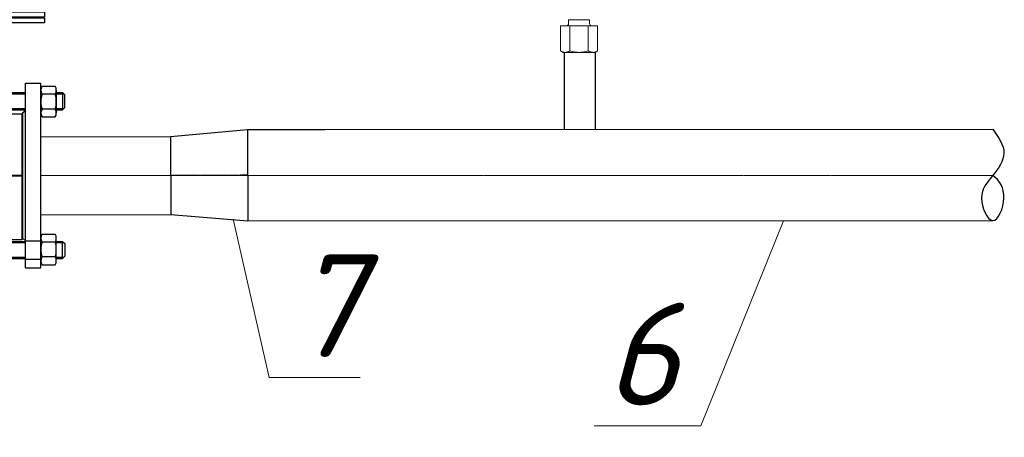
# Model space of a CAD drawing. Header units: inches. Extents: x 8001 to 766003, y -84601 to 563258.
# Tile 139 of 169: x 503930 to 507771, y 181446 to 183074. Entities that reach past the tile are written whole.
import ezdxf
from ezdxf import colors
from ezdxf.entities.mleader import LeaderData, LeaderLine
from ezdxf.math import Vec2, Vec3

# ---------------------------------------------------------------- set-up
doc = ezdxf.new("R2010")
doc.units = ezdxf.units.IN
doc.header["$MEASUREMENT"] = 0
doc.linetypes.add('ОСЕВАЯ', pattern=[2, 1.25, -0.25, 0.25, -0.25])
for name, color, linetype in [('GSI_MCH_FI_TEXT', 7, 'Continuous'), ('GSI_MCH_FORMAT', 7, 'Continuous'), ('GSI_MCH_PL_DCW_B1', 170, 'Continuous'), ('PV-EC', 7, 'Continuous'), ('ТХ_Оси труб.', 3, 'ОСЕВАЯ')]:
    doc.layers.add(name, color=color, linetype=linetype)
doc.styles.add('ISOPEUR', font='isocpeui.ttf')

# ---------------------------------------------------------------- blocks, each defined once
blk = doc.blocks.new('*U1272')
at = {"linetype": 'ByBlock'}
for p, q in [((261.87, 206.4, 264.96), (165.46, 206.4, 364.83)), ((165.46, 206.4, 328.64), (165.46, 182.4, 332.77)), ((261.87, 206.4, 264.96), (261.87, 182.4, 264.96)), ((261.87, 182.4, 264.96), (165.46, 182.4, 364.83)), ((86.77, 159.14, 31.23), (-3.23, 159.14, 31.23)), ((-3.23, 159.14, 31.23), (-3.23, 154.4, 31.23)), ((86.77, 154.4, 31.23), (-3.23, 154.4, 31.23)), ((86.77, 159.14, 31.23), (86.77, 154.4, 31.23)), ((86.77, 153.51, 31.24), (-3.23, 153.51, 31.24)), ((-3.23, 153.51, 31.24), (-3.23, 148.77, 31.24)), ((86.77, 148.77, 31.24), (-3.23, 148.77, 31.24)), ((86.77, 153.51, 31.24), (86.77, 148.77, 31.24)), ((-1.11, 87.04), (-13.89, 87.04)), ((0, -90), (0, 90)), ((15, 90), (0, 90)), ((15, -90), (15, 90)), ((68.36, -90), (68.36, 90)), ((68.36, 90), (83.36, 90)), ((83.36, -90), (83.36, 90)), ((84.47, 87.04), (97.25, 87.04)), ((-15, 83.28), (-15, 61.01)), ((0, 83.28), (0, 61.01)), ((83.36, 83.28), (83.36, 61.01)), ((98.36, 83.28), (98.36, 61.01)), ((18, 61), (15, 63.5)), ((18, 61), (18, -61)), ((65.36, 61), (68.36, 63.5)), ((65.36, 61), (65.36, -61)), ((-1.11, 57.14), (-13.89, 57.14)), ((84.47, 57.14), (97.25, 57.14)), ((-1.11, -57.14), (-13.89, -57.14)), ((84.47, -57.14), (97.25, -57.14)), ((-15, -83.28), (-15, -61.01)), ((0, -83.28), (0, -61.01)), ((18, -61), (15, -63.5)), ((65.36, -61), (68.36, -63.5)), ((68.36, -63.5), (83.36, -63.5)), ((83.36, -83.28), (83.36, -61.01)), ((98.36, -83.28), (98.36, -61.01)), ((68.36, -81.5), (83.36, -81.5)), ((-1.11, -87.04), (-13.89, -87.04)), ((15, -90), (0, -90)), ((68.36, -90), (83.36, -90)), ((84.47, -87.04), (97.25, -87.04))]:
    blk.add_line(p, q, dxfattribs=at)
for p, q in [((62.38, 187.67, 87.25), (28.62, 187.67, 206.23)), ((70.96, 168.03, -39.38), (20.04, 168.03, 31.14)), ((31.78, 143.69, 31.24), (51.58, 143.69, 31.24)), ((31.78, 80.82, 31.24), (31.78, 143.69, 31.24)), ((51.58, 143.69, 31.24), (51.58, 80.82, 31.24)), ((38.38, 94.35, -102.49), (44.98, 94.35, -102.49)), ((38.38, 93.43, -102.25), (44.98, 93.43, -102.25)), ((38.38, 93.33, -132.53), (44.98, 93.33, -132.53)), ((38.38, 92.63, -101.98), (44.98, 92.63, -101.98)), ((38.38, 92.54, -101.94), (44.98, 92.54, -101.94)), ((38.38, 91.87, -101.62), (44.98, 91.87, -101.62)), ((38.38, 91.77, -133.15), (44.98, 91.77, -133.15)), ((38.38, 91.17, -132.12), (44.98, 91.17, -132.12)), ((38.38, 91.05, -132.12), (44.98, 91.05, -132.12)), ((38.38, 90.53, -100.61), (44.98, 90.53, -100.61)), ((38.38, 90.42, -134.15), (44.98, 90.42, -134.15)), ((38.38, 89.37, -99.5), (44.98, 89.37, -99.5)), ((38.38, 89.26, -135.26), (44.98, 89.26, -135.26)), ((38.38, 78.83, -82.23), (44.98, 78.83, -82.23)), ((38.38, 78.61, -152.46), (44.98, 78.61, -152.46)), ((38.38, 77.67, -81.11), (44.98, 77.67, -81.11)), ((38.38, 77.44, -153.57), (44.98, 77.44, -153.57)), ((38.38, 77.03, -132.13), (44.98, 77.03, -132.13)), ((38.38, 76.8, -80.4), (44.98, 76.8, -80.4)), ((38.38, 76.33, -80.11), (44.98, 76.33, -80.11)), ((38.38, 76.09, -154.56), (44.98, 76.09, -154.56)), ((38.38, 75.57, -79.75), (44.98, 75.57, -79.75)), ((38.38, 75.33, -94.76), (44.98, 75.33, -94.76)), ((38.38, 75, -90.55), (44.98, 75, -90.55)), ((38.38, 74.84, -144.08), (44.98, 74.84, -144.08)), ((38.38, 74.77, -79.48), (44.98, 74.77, -79.48)), ((38.38, 74.53, -155.18), (44.98, 74.53, -155.18)), ((38.38, 73.22, -79.07), (44.98, 73.22, -79.07)), ((38.38, 72.97, -155.58), (44.98, 72.97, -155.58)), ((38.38, 70.52, -100.29), (44.98, 70.52, -100.29)), ((38.38, 70.42, -134.31), (44.98, 70.42, -134.31)), ((18.68, -62.74, 0.2), (18.68, 60.26, -0.19)), ((18.68, 60.26, 267.04), (31.78, 60.26, 296.29)), ((31.78, 50.36, 31.24), (31.78, 64.18, 31.24)), ((38.38, 64.97, -86.77), (44.98, 64.97, -86.77)), ((38.38, 64.79, -147.8), (44.98, 64.79, -147.8)), ((38.38, 61.94, -101.94), (44.98, 61.94, -101.94)), ((38.38, 61.86, -132.61), (44.98, 61.86, -132.61)), ((38.38, 61.47, -98.19), (44.98, 61.47, -98.19)), ((38.38, 61.38, -98.08), (44.98, 61.38, -98.08)), ((38.38, 61, -101.34), (44.98, 61, -101.34)), ((38.38, 60.91, -133.2), (44.98, 60.91, -133.2)), ((38.38, 60.57, -101.99), (44.98, 60.57, -101.99)), ((38.38, 60.48, -96.51), (44.98, 60.48, -96.51)), ((38.38, 60.48, -96.51), (44.98, 60.48, -96.51)), ((38.38, 60.47, -96.48), (44.98, 60.47, -96.48)), ((38.38, 60.36, -138.03), (44.98, 60.36, -138.03)), ((38.38, 60.14, -100.64), (44.98, 60.14, -100.64)), ((38.38, 60.05, -133.9), (44.98, 60.05, -133.9)), ((38.38, 58.61, -96.58), (44.98, 58.61, -96.58)), ((38.38, 58.48, -137.98), (44.98, 58.48, -137.98)), ((51.58, 64.18, 31.24), (51.58, 50.36, 31.24)), ((51.58, 60.26, 265.04), (64.7, 60.26, 264.87)), ((64.7, 60.26, -0.19), (64.7, -62.74, 0.2)), ((18.68, 54.81, 264.89), (18.02, 54.81, 264.89)), ((18.02, 54.81, -0.18), (18.02, -57.3, 0.18)), ((51.58, 50.36, 31.24), (31.78, 50.36, 31.24)), ((38.38, 53.36, -79.01), (44.98, 53.36, -79.01)), ((38.38, 53.12, -155.52), (44.98, 53.12, -155.52)), ((38.38, 52.68, -132.13), (44.98, 52.68, -132.13)), ((38.38, 52.45, -132.13), (44.98, 52.45, -132.13)), ((38.38, 52, -78.86), (44.98, 52, -78.86)), ((38.38, 51.76, -155.66), (44.98, 51.76, -155.66)), ((38.38, 51.34, -78.68), (44.98, 51.34, -78.68)), ((38.38, 51.1, -132.13), (44.98, 51.1, -132.13)), ((38.38, 50.7, -78.44), (44.98, 50.7, -78.44)), ((38.38, 50.45, -156.07), (44.98, 50.45, -156.07)), ((65.36, 54.81, 264.89), (64.7, 54.81, 264.89)), ((65.36, -57.3, 0.18), (65.36, 54.81, -0.18)), ((38.38, 46.77, -76.69), (44.98, 46.77, -76.69)), ((38.38, 46.52, -157.79), (44.98, 46.52, -157.79)), ((38.38, 44.46, -132.13), (44.98, 44.46, -132.13)), ((38.38, 44.2, -132.13), (44.98, 44.2, -132.13)), ((38.38, 42.03, -72.87), (44.98, 42.03, -72.87)), ((38.38, 41.76, -161.57), (44.98, 41.76, -161.57)), ((38.38, 39.54, -71.18), (44.98, 39.54, -71.18)), ((38.38, 39.25, -71.01), (44.98, 39.25, -71.01)), ((38.38, 36.9, -69.61), (44.98, 36.9, -69.61)), ((38.38, 36.62, -164.8), (44.98, 36.62, -164.8)), ((38.38, 36.17, -69.85), (44.98, 36.17, -69.85)), ((38.38, 35.91, -69.93), (44.98, 35.91, -69.93)), ((38.38, 35.42, -70.04), (44.98, 35.42, -70.04)), ((38.38, 35.14, -164.35), (44.98, 35.14, -164.35)), ((38.38, 34.64, -70.17), (44.98, 34.64, -70.17)), ((38.38, 34.36, -70.2), (44.98, 34.36, -70.2)), ((38.38, 33.9, -174.56), (44.98, 33.9, -174.56)), ((64.7, 0.16, 59.02), (18.68, 0.16, 59.02)), ((18.68, -0.11, -25.66), (64.7, -0.11, -25.66)), ((38.38, -33.84, 234.58), (44.98, -33.84, 234.58)), ((38.38, -34.32, 224.25), (44.98, -34.32, 224.25)), ((38.38, -34.57, 224.28), (44.98, -34.57, 224.28)), ((38.38, -35.08, 224.38), (44.98, -35.08, 224.38)), ((38.38, -35.34, 224.44), (44.98, -35.34, 224.44)), ((38.38, -35.82, 222.99), (44.98, -35.82, 222.99)), ((38.38, -36.09, 224.66), (44.98, -36.09, 224.66)), ((38.38, -36.56, 224.82), (44.98, -36.56, 224.82)), ((38.38, -36.84, 129.63), (44.98, -36.84, 129.63)), ((38.38, -39.19, 220.94), (44.98, -39.19, 220.94)), ((38.38, -39.48, 220.75), (44.98, -39.48, 220.75)), ((38.38, -41.7, 221.6), (44.98, -41.7, 221.6)), ((38.38, -41.97, 132.9), (44.98, -41.97, 132.9)), ((38.38, -44.13, 219.78), (44.98, -44.13, 219.78)), ((38.38, -44.4, 219.56), (44.98, -44.4, 219.56)), ((38.38, -46.45, 217.82), (44.98, -46.45, 217.82)), ((38.38, -46.71, 136.72), (44.98, -46.71, 136.72)), ((18.02, -57.3, 264.95), (18.68, -57.3, 264.95)), ((38.38, -50.39, 216.1), (44.98, -50.39, 216.1)), ((38.38, -50.64, 138.46), (44.98, -50.64, 138.46)), ((38.38, -51.02, 215.86), (44.98, -51.02, 215.86)), ((38.38, -51.28, 215.78), (44.98, -51.28, 215.78)), ((38.38, -51.7, 215.68), (44.98, -51.7, 215.68)), ((38.38, -51.94, 138.89), (44.98, -51.94, 138.89)), ((38.38, -52.37, 215.58), (44.98, -52.37, 215.58)), ((38.38, -52.63, 215.56), (44.98, -52.63, 215.56)), ((38.38, -53.06, 215.54), (44.98, -53.06, 215.54)), ((38.38, -53.3, 139.03), (44.98, -53.3, 139.03)), ((64.7, -57.3, 264.95), (65.36, -57.3, 264.95)), ((31.78, -62.74, 264.96), (18.68, -62.74, 264.96)), ((31.78, -62.74, 295.46), (31.78, -64.18, 294.03)), ((38.38, -58.42, 198.01), (44.98, -58.42, 198.01)), ((38.38, -58.55, 156.6), (44.98, -58.55, 156.6)), ((38.38, -59.98, 193.92), (44.98, -59.98, 193.92)), ((38.38, -60.11, 195.32), (44.98, -60.11, 195.32)), ((38.38, -60.3, 198.06), (44.98, -60.3, 198.06)), ((38.38, -60.42, 156.54), (44.98, -60.42, 156.54)), ((38.38, -60.51, 215.57), (44.98, -60.51, 215.57)), ((38.38, -60.85, 193.22), (44.98, -60.85, 193.22)), ((38.38, -60.94, 161.37), (44.98, -60.94, 161.37)), ((38.38, -61.33, 165.07), (44.98, -61.33, 165.07)), ((38.38, -61.39, 165.35), (44.98, -61.39, 165.35)), ((38.38, -61.8, 192.63), (44.98, -61.8, 192.63)), ((38.38, -61.88, 161.97), (44.98, -61.88, 161.97)), ((38.38, -64.72, 207.82), (44.98, -64.72, 207.82)), ((38.38, -64.9, 146.8), (44.98, -64.9, 146.8)), ((64.7, -62.74, 264.96), (51.58, -62.74, 264.95)), ((51.58, -62.74, 295.46), (51.58, -64.18, 294.03)), ((38.38, -70.36, 194.34), (44.98, -70.36, 194.34)), ((38.38, -70.46, 160.32), (44.98, -70.46, 160.32)), ((38.38, -72.91, 215.61), (44.98, -72.91, 215.61)), ((38.38, -73.16, 139.1), (44.98, -73.16, 139.1)), ((38.38, -74.47, 215.21), (44.98, -74.47, 215.21)), ((38.38, -74.71, 139.51), (44.98, -74.71, 139.51)), ((38.38, -74.78, 204.1), (44.98, -74.78, 204.1)), ((38.38, -74.94, 150.58), (44.98, -74.94, 150.58)), ((38.38, -75.29, 151.72), (44.98, -75.29, 151.72)), ((38.38, -75.5, 214.85), (44.98, -75.5, 214.85)), ((38.38, -76.03, 214.59), (44.98, -76.03, 214.59)), ((38.38, -76.27, 140.14), (44.98, -76.27, 140.14)), ((38.38, -76.77, 214.1), (44.98, -76.77, 214.1)), ((31.78, -80.82, 277.51), (31.78, -90.46, 267.93)), ((38.38, -76.91, 214), (44.98, -76.91, 214)), ((38.38, -77.38, 213.59), (44.98, -77.38, 213.59)), ((38.38, -77.61, 141.14), (44.98, -77.61, 141.14)), ((38.38, -78.55, 212.48), (44.98, -78.55, 212.48)), ((38.38, -78.77, 142.26), (44.98, -78.77, 142.26)), ((51.58, -80.82, 277.51), (51.58, -90.46, 267.93)), ((51.58, -90.46, 267.93), (31.78, -90.47, 264.96)), ((38.38, -89.19, 195.29), (44.98, -89.19, 195.29)), ((38.38, -89.31, 159.52), (44.98, -89.31, 159.52))]:
    blk.add_line(p, q)
at = {"ltscale": 6}
for p, q in [((-21.11, 80.82), (-23.19, 78.74)), ((-23.19, 66.26), (-23.19, 78.74)), ((-15, 79.69), (-22.24, 79.69)), ((-21.11, 80.82), (-21.11, 64.18)), ((-15, 80.82), (-21.11, 80.82)), ((-13.89, 79.29), (-1.11, 79.29)), ((38.38, 80.82), (15, 80.82)), ((38.38, 79.69), (15, 79.69)), ((44.98, 80.82), (68.36, 80.82)), ((44.98, 79.69), (68.36, 79.69)), ((97.25, 79.29), (84.47, 79.29)), ((98.36, 80.82), (104.47, 80.82)), ((98.36, 79.69), (105.59, 79.69)), ((104.47, 80.82), (104.47, 64.18)), ((104.47, 80.82), (106.55, 78.74)), ((106.55, 66.26), (106.55, 78.74)), ((-21.11, 64.18), (-23.19, 66.26)), ((-15, 65.31), (-22.24, 65.31)), ((-15, 64.18), (-21.11, 64.18)), ((-13.89, 64.88), (-1.11, 64.88)), ((38.38, 65.31), (15, 65.31)), ((38.38, 64.18), (15, 64.18)), ((44.98, 65.31), (68.36, 65.31)), ((44.98, 64.18), (68.36, 64.18)), ((97.25, 64.88), (84.47, 64.88)), ((98.36, 65.31), (105.59, 65.31)), ((98.36, 64.18), (104.47, 64.18)), ((104.47, 64.18), (106.55, 66.26)), ((-21.11, -64.18), (-23.19, -66.26)), ((-23.19, -66.26), (-23.19, -78.74)), ((-15, -65.31), (-22.24, -65.31)), ((-21.11, -80.82), (-21.11, -64.18)), ((-15, -64.18), (-21.11, -64.18)), ((-13.89, -64.88), (-1.11, -64.88)), ((38.38, -64.18), (15, -64.18)), ((38.38, -65.31), (15, -65.31)), ((44.98, -64.18), (68.36, -64.18)), ((44.98, -65.31), (68.36, -65.31)), ((97.25, -64.88), (84.47, -64.88)), ((98.36, -64.18), (104.47, -64.18)), ((98.36, -65.31), (105.59, -65.31)), ((104.47, -80.82), (104.47, -64.18)), ((104.47, -64.18), (106.55, -66.26)), ((106.55, -66.26), (106.55, -78.74)), ((-21.11, -80.82), (-23.19, -78.74)), ((-15, -79.69), (-22.24, -79.69)), ((-15, -80.82), (-21.11, -80.82)), ((-13.89, -79.29), (-1.11, -79.29)), ((38.38, -79.69), (15, -79.69)), ((38.38, -80.82), (15, -80.82)), ((44.98, -79.69), (68.36, -79.69)), ((44.98, -80.82), (68.36, -80.82)), ((97.25, -79.29), (84.47, -79.29)), ((98.36, -79.69), (105.59, -79.69)), ((98.36, -80.82), (104.47, -80.82)), ((104.47, -80.82), (106.55, -78.74))]:
    blk.add_line(p, q, dxfattribs=at)
for points, elevation in [([(165.46, 201.46), (135.13, 201.02), (127.99, 200.1), (121.13, 198.94), (114.94, 197.66), (107.22, 195.82), (99.21, 193.66), (93.77, 192.09), (68.11, 182.8)], 196.28), ([(28.62, 187.67), (25.86, 186.26), (23.02, 183.47), (20.04, 168.03)], 8.52), ([(62.38, 187.67), (65.14, 186.26), (67.98, 183.47), (70.96, 168.03)], 8.52), ([(165.46, 187.78), (135.13, 187.27), (127.99, 186.35), (121.13, 185.19), (114.94, 183.92), (107.22, 182.08), (99.21, 179.92), (93.77, 178.34), (70.38, 171.03)], 197.3)]:
    blk.add_lwpolyline(points, dxfattribs=dict(elevation=elevation))
for points, elevation in [([(28.94, 164.54), (54.62, 164.54), (54.62, 159.14), (28.94, 159.14)], 16.34), ([(29.86, 168.03), (53.87, 168.03), (53.87, 164.46), (29.86, 164.46)], 17.54), ([(49.52, 143.69), (34.01, 143.69), (34.01, 148.77), (49.52, 148.77)], 31.24), ([(38.38, 94.89), (44.98, 94.89), (44.98, 33.62), (38.38, 33.62)], -132.13), ([(44.98, -90.47), (38.38, -90.47), (38.38, -33.56), (44.98, -33.56)], 264.96)]:
    blk.add_lwpolyline(points, close=True, dxfattribs=dict(elevation=elevation))
at = {"linetype": 'ByBlock'}
for centre, start, end in [((-7.75, 83.16), 147.70739, 212.29251), ((-7.25, 83.16), 327.70749, 32.29261), ((90.61, 83.16), 147.70739, 212.29251), ((91.11, 83.16), 327.70749, 32.29261), ((-7.75, 61.01), 147.70749, 212.29261), ((-7.25, 61.01), 327.70739, 32.29251), ((90.61, 61.01), 147.70749, 212.29261), ((91.11, 61.01), 327.70739, 32.29251), ((-7.75, -61.01), 147.70739, 212.29251), ((-7.25, -61.01), 327.70749, 32.29261), ((90.61, -61.01), 147.70739, 212.29251), ((91.11, -61.01), 327.70749, 32.29261), ((-7.75, -83.16), 147.70749, 212.29261), ((-7.25, -83.16), 327.70739, 32.29251), ((90.61, -83.16), 147.70749, 212.29261), ((91.11, -83.16), 327.70739, 32.29251)]:
    blk.add_arc(centre, 7.25, start, end, dxfattribs=at)
at = {"ltscale": 6}
for centre, start, end in [((8.79, 72.09), 162.37853, 197.62147), ((-23.79, 72.09), 342.37853, 17.62147), ((107.14, 72.09), 162.37853, 197.62147), ((74.57, 72.09), 342.37853, 17.62147), ((8.79, -72.09), 162.37853, 197.62147), ((-23.79, -72.09), 342.37853, 17.62147), ((107.14, -72.09), 162.37853, 197.62147), ((74.57, -72.09), 342.37853, 17.62147)]:
    blk.add_arc(centre, 23.79, start, end, dxfattribs=at)
blk = doc.blocks.new('*U1275')
at = {"layer": 'GSI_MCH_PL_DCW_B1'}
for p, q in [((-75, 38), (0, 44.5)), ((0, -44.5), (0, 44.5)), ((-75, -38), (-75, 38)), ((-75, -38), (0, -44.5))]:
    blk.add_line(p, q, dxfattribs=at)
at = {"layer": 'ТХ_Оси труб.'}
blk.add_line((0, 0), (-75, 0), dxfattribs=at)
blk = doc.blocks.new('_None')

msp = doc.modelspace()

# ---------------------------------------------------------------- linework, layer by layer
at = {"layer": 'GSI_MCH_FORMAT', "lineweight": 15, "ltscale": 5}
msp.add_line((506049.815, 182947.102), (506174.615, 182947.102), dxfattribs=at)
at = {"layer": 'GSI_MCH_FORMAT', "lineweight": 15, "ltscale": 10}
msp.add_line((506174.615, 182947.102), (506054.615, 182947.102), dxfattribs=at)
at = {"layer": 'GSI_MCH_PL_DCW_B1', "ltscale": 20}
for p, q in [((506054.615, 182947.102), (506054.615, 182647.102)), ((506174.615, 182947.102), (506174.615, 182647.102))]:
    msp.add_line(p, q, dxfattribs=at)
at = {"layer": 'GSI_MCH_PL_DCW_B1', "ltscale": 10000}
for p, q in [((504818.76, 182645.669), (507725.911, 182647.469)), ((504013.025, 182617.991), (504518.855, 182618.6)), ((504818.76, 182645.669), (505119.962, 182645.855)), ((504013.033, 182314.065), (504519.938, 182314.602)), ((504820.028, 182289.671), (507726.096, 182291.242))]:
    msp.add_line(p, q, dxfattribs=at)
msp.add_spline([(507725.911, 182647.469), (507769.877, 182554.388), (507726.019, 182466.673), (507682.162, 182378.957), (507726.096, 182291.242), (507769.877, 182378.957), (507725.998, 182466.673), (507724.14, 182467.874)], degree=3, dxfattribs=at)
at = {"layer": 'PV-EC', "color": 7, "linetype": 'Continuous', "lineweight": 13, "extrusion": (0, 0, -1)}
for p, q in [((506071.415, 183074.444), (506112.215, 183074.444)), ((506112.215, 183074.444), (506071.415, 183074.444)), ((506071.415, 183074.444), (506071.415, 183059.902)), ((506153.015, 183074.444), (506112.215, 183074.444)), ((506112.215, 183074.444), (506153.015, 183074.444)), ((506153.015, 183074.444), (506153.015, 183059.902)), ((506040.215, 183050.302), (506040.215, 182952.645)), ((506040.215, 183050.302), (506076.215, 183050.302)), ((506076.215, 183050.302), (506040.215, 183050.302)), ((506076.215, 183050.302), (506076.215, 182952.645)), ((506076.215, 183050.302), (506076.215, 182952.645)), ((506076.215, 183050.302), (506148.215, 183050.302)), ((506148.215, 183050.302), (506076.215, 183050.302)), ((506148.215, 183050.302), (506148.215, 182952.645)), ((506148.215, 183050.302), (506148.215, 182952.645)), ((506184.215, 183050.302), (506148.215, 183050.302)), ((506148.215, 183050.302), (506184.215, 183050.302)), ((506184.215, 183050.302), (506184.215, 182952.645)), ((506049.815, 182947.102), (506040.215, 182952.645)), ((506057.015, 182947.102), (506059.415, 182947.102)), ((506059.415, 182947.102), (506057.015, 182947.102)), ((506167.415, 182947.102), (506165.015, 182947.102)), ((506165.015, 182947.102), (506167.415, 182947.102)), ((506174.615, 182947.102), (506184.215, 182952.645))]:
    msp.add_line(p, q, dxfattribs=at)
at = {"layer": 'PV-EC', "color": 7, "linetype": 'Continuous', "lineweight": 13}
for centre, start, end in [((506061.815, 183059.902), 270, 0), ((506162.615, 183059.902), 180, 270)]:
    msp.add_arc(centre, 9.6, start, end, dxfattribs=at)
for points, knots in [([(506057.015, 182947.102), (506055.597, 182947.165), (506054.175, 182947.34), (506051.323, 182947.909), (506049.9, 182948.302), (506045.688, 182949.749), (506042.933, 182951.076), (506040.215, 182952.645)], [0.01933187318, 0.01933187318, 0.01933187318, 0.01933187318, 0.02110845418, 0.02110845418, 0.02288503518, 0.02288503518, 0.02643819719, 0.02643819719, 0.02643819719, 0.02643819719]), ([(506040.215, 182952.645), (506042.961, 182951.06), (506045.762, 182949.718), (506051.366, 182947.804), (506054.183, 182947.228), (506057.015, 182947.102)], [0.01120696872, 0.01120696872, 0.01120696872, 0.01120696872, 0.01476743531, 0.01476743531, 0.01832790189, 0.01832790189, 0.01832790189, 0.01832790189]), ([(506076.215, 182952.645), (506073.469, 182951.06), (506070.668, 182949.718), (506065.064, 182947.804), (506062.248, 182947.228), (506059.415, 182947.102)], [0.01120696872, 0.01120696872, 0.01120696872, 0.01120696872, 0.01476743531, 0.01476743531, 0.01832790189, 0.01832790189, 0.01832790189, 0.01832790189]), ([(506059.415, 182947.102), (506060.833, 182947.165), (506062.255, 182947.34), (506065.107, 182947.909), (506066.53, 182948.302), (506070.742, 182949.749), (506073.497, 182951.076), (506076.215, 182952.645)], [0.01933187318, 0.01933187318, 0.01933187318, 0.01933187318, 0.02110845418, 0.02110845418, 0.02288503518, 0.02288503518, 0.02643819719, 0.02643819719, 0.02643819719, 0.02643819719]), ([(506076.215, 182952.645), (506078.95, 182951.855), (506081.707, 182951.127), (506087.273, 182949.821), (506090.091, 182949.243), (506098.534, 182947.801), (506104.17, 182947.228), (506109.815, 182947.102)], [0.00966948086, 0.00966948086, 0.00966948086, 0.00966948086, 0.01144548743, 0.01144548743, 0.01322149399, 0.01322149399, 0.01677350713, 0.01677350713, 0.01677350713, 0.01677350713]), ([(506105.518, 182947.283), (506104.169, 182947.228), (506098.504, 182947.804), (506087.195, 182949.74), (506081.664, 182951.072), (506076.215, 182952.645)], [0.01777978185, 0.01777978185, 0.01777978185, 0.01777978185, 0.02132947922, 0.02132947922, 0.02487917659, 0.02487917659, 0.02487917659, 0.02487917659]), ([(506114.615, 182947.102), (506120.262, 182947.228), (506125.926, 182947.804), (506137.236, 182949.74), (506142.767, 182951.072), (506148.215, 182952.645)], [0.01777978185, 0.01777978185, 0.01777978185, 0.01777978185, 0.02132947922, 0.02132947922, 0.02487917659, 0.02487917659, 0.02487917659, 0.02487917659]), ([(506148.215, 182952.645), (506145.48, 182951.855), (506142.724, 182951.127), (506137.157, 182949.821), (506134.339, 182949.243), (506125.897, 182947.801), (506120.26, 182947.228), (506120.26, 182947.102)], [0.00966948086, 0.00966948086, 0.00966948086, 0.00966948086, 0.01144548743, 0.01144548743, 0.01322149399, 0.01322149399, 0.01677350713, 0.01677350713, 0.01677350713, 0.01677350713]), ([(506148.215, 182952.645), (506150.961, 182951.06), (506153.762, 182949.718), (506159.366, 182947.804), (506162.183, 182947.228), (506165.015, 182947.102)], [0.01120696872, 0.01120696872, 0.01120696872, 0.01120696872, 0.01476743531, 0.01476743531, 0.01832790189, 0.01832790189, 0.01832790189, 0.01832790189]), ([(506165.015, 182947.102), (506163.597, 182947.165), (506162.175, 182947.34), (506159.323, 182947.909), (506157.9, 182948.302), (506153.688, 182949.749), (506150.933, 182951.076), (506148.215, 182952.645)], [0.01933187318, 0.01933187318, 0.01933187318, 0.01933187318, 0.02110845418, 0.02110845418, 0.02288503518, 0.02288503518, 0.02643819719, 0.02643819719, 0.02643819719, 0.02643819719]), ([(506167.415, 182947.102), (506168.833, 182947.165), (506170.255, 182947.34), (506173.107, 182947.909), (506174.53, 182948.302), (506178.742, 182949.749), (506181.497, 182951.076), (506184.215, 182952.645)], [0.01933187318, 0.01933187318, 0.01933187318, 0.01933187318, 0.02110845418, 0.02110845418, 0.02288503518, 0.02288503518, 0.02643819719, 0.02643819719, 0.02643819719, 0.02643819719]), ([(506184.215, 182952.645), (506181.469, 182951.06), (506178.668, 182949.718), (506173.064, 182947.804), (506170.248, 182947.228), (506167.415, 182947.102)], [0.01120696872, 0.01120696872, 0.01120696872, 0.01120696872, 0.01476743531, 0.01476743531, 0.01832790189, 0.01832790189, 0.01832790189, 0.01832790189])]:
    msp.add_open_spline(points, degree=3, knots=knots, dxfattribs=at)
at = {"layer": 'ТХ_Оси труб.', "lineweight": 5, "ltscale": 0.0001}
for p, q in [((504013.025, 182466.673), (504521.337, 182466.673)), ((507725.998, 182466.673), (504013.025, 182466.673))]:
    msp.add_line(p, q, dxfattribs=at)

# ---------------------------------------------------------------- block references
at = {"color": 0, "linetype": 'ByBlock', "xscale": 4, "yscale": 4, "zscale": 4}
msp.add_blockref('*U1272', (503679.593, 182466.673), dxfattribs=at)
at = {"layer": 'GSI_MCH_PL_DCW_B1', "ltscale": 10000, "xscale": -3.999999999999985, "yscale": 4, "zscale": 4, "rotation": 180.2041050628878}
msp.add_blockref('*U1275', (504819.394, 182467.67), dxfattribs=at)

# ---------------------------------------------------------------- leaders
at = {"layer": 'GSI_MCH_FI_TEXT', "lineweight": 25, "transparency": 33554687}
ml = msp.add_multileader_mtext('Standard', dxfattribs=at)
ml.set_content('7', color=(0, 0, 0), style='ISOPEUR')
ml.set_leader_properties(lineweight=15)
ml.set_arrow_properties(name='NONE')
ml.build(insert=Vec2(0, 0))
ml.multileader.update_dxf_attribs({"text_left_attachment_type": 6, "text_right_attachment_type": 6, "dogleg_length": 0.001, "arrow_head_size": 2400, "scale": 200})
ctx = ml.context
ctx.base_point, ctx.scale, ctx.char_height, ctx.arrow_head_size, ctx.landing_gap_size, ctx.plane_origin = Vec3(504953.609, 181679.45), 200, 400, 2400, 60, Vec3(574132.984, 182598.091)
ctx.left_attachment, ctx.right_attachment, ctx.text_align_type = 6, 6, 1
notes = []
notes.append((ctx, [(1, (1, 1, 0), (504902.802, 181679.45), (1, 0), 50.807, [(0, [(504762.776, 182297.155)], 0, [])])]))
ctx.mtext.insert, ctx.mtext.width, ctx.mtext.alignment, ctx.mtext.line_spacing_factor, ctx.mtext.flow_direction = Vec3(505123.912, 182159.45), 1.21171, 2, 0.864, 5
ml = msp.add_multileader_mtext('Standard', dxfattribs=at)
ml.set_content('6', color=(0, 0, 0), style='ISOPEUR')
ml.set_leader_properties(lineweight=15)
ml.set_arrow_properties(name='NONE')
ml.build(insert=Vec2(0, 0))
ml.multileader.update_dxf_attribs({"text_left_attachment_type": 6, "text_right_attachment_type": 6, "dogleg_length": 0.001, "arrow_head_size": 2400, "scale": 200})
ctx = ml.context
ctx.base_point, ctx.scale, ctx.char_height, ctx.arrow_head_size, ctx.landing_gap_size, ctx.plane_origin = Vec3(506175.003, 181490.994), 200, 400, 2400, 60, Vec3(575093.052, 180491.689)
ctx.left_attachment, ctx.right_attachment, ctx.text_align_type = 6, 6, 1
notes.append((ctx, [(0, (1, 1, 0), (506587.628, 181490.994), (-1, 0), 50.807, [(0, [(506910.535, 182290.535)], 0, [])])]))
ctx.mtext.insert, ctx.mtext.alignment, ctx.mtext.line_spacing_factor, ctx.mtext.flow_direction = Vec3(506355.912, 181970.994), 2, 0.864, 5
for ctx, leaders in notes:
    for number, flags, end, landing, length, lines in leaders:
        leader = LeaderData()
        leader.index, (leader.has_last_leader_line, leader.has_dogleg_vector, leader.attachment_direction) = number, flags
        leader.last_leader_point, leader.dogleg_vector, leader.dogleg_length = Vec3(end), Vec3(landing), length
        for number, points, colour, breaks in lines:
            line = LeaderLine()
            line.index, line.vertices, line.color, line.breaks = number, Vec3.list(points), colors.encode_raw_color(colour), breaks
            leader.lines.append(line)
        ctx.leaders.append(leader)

doc.saveas('drawing.dxf')
